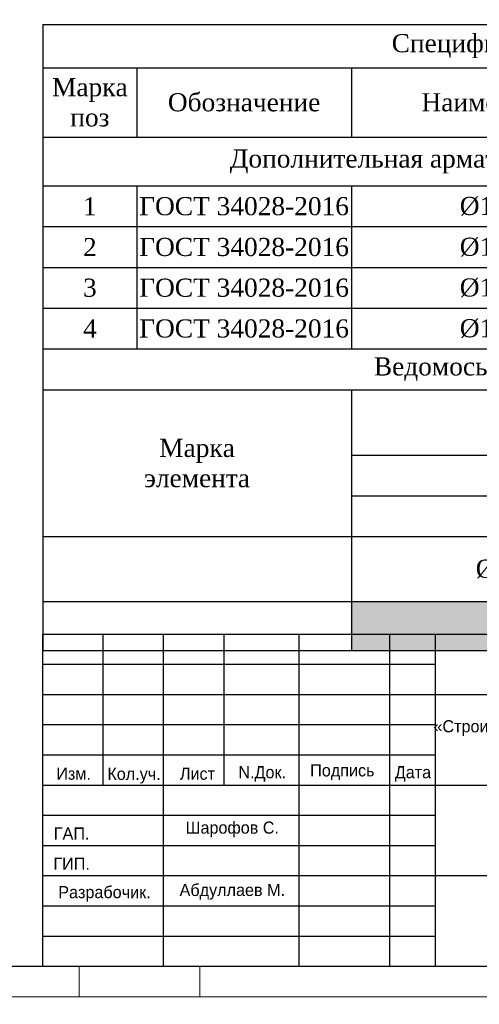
# Model space of a CAD drawing. Header units: millimetres. Extents: x -33345 to 4712671, y -3392 to 121473.
# Tile 115 of 256: x 727106 to 734712, y 44377 to 60674. Entities that reach past the tile are written whole.
import ezdxf

# ---------------------------------------------------------------- set-up
doc = ezdxf.new("R2010")
doc.units = ezdxf.units.MM
for name, color, linetype, lineweight in [('Lina', 7, 'Continuous', 20), ('КЖ Текст', 250, 'Continuous', 15), ('Текст', 7, 'Continuous', 20)]:
    doc.layers.add(name, color=color, linetype=linetype, lineweight=lineweight)
doc.styles.add('ISO', font='isocpeui.ttf')
doc.styles.get("Standard").update_dxf_attribs({"font": 'arial.ttf'})
doc.styles.add('Times New Roman', font='times.ttf')
doc.styles.add('X-U-RW-01$0$StyleROMANS', font='GOTHIC.TTF')

# ---------------------------------------------------------------- blocks, each defined once
blk = doc.blocks.new('awe4tD')
at = {"layer": 'Lina', "ltscale": 10}
for points in [[(-44239015, 22734378), (-44314815, 22734378), (-44314815, 22776378), (-44239015, 22776378)], [(-44255415, 22734378), (-44257415, 22734378), (-44257415, 22734878), (-44255415, 22734878)]]:
    blk.add_lwpolyline(points, close=True, dxfattribs=at)
at = {"layer": 'Lina', "lineweight": 30, "ltscale": 10}
blk.add_lwpolyline([(-44239515, 22734878), (-44312815, 22734878), (-44312815, 22775878), (-44239515, 22775878)], close=True, dxfattribs=at)
blk = doc.blocks.new('*T1981')
at = {"color": 0, "linetype": 'ByBlock', "lineweight": -2, "transparency": 16777216}
for p, q in [((0, 0), (18500, 0)), ((0, 0), (0, -10362)), ((18500, 0), (18500, -10362)), ((0, -714), (18500, -714)), ((1557, -714), (1557, -1863)), ((5106, -714), (5106, -1863)), ((10256, -714), (10256, -1863)), ((12937, -714), (12937, -5369)), ((14479, -714), (14479, -5369)), ((16294, -714), (16294, -5369)), ((0, -1863), (18500, -1863)), ((0, -2671), (18500, -2671)), ((1557, -2671), (1557, -5369)), ((5106, -2671), (5106, -5369)), ((10256, -2671), (10256, -5369)), ((0, -3345), (18500, -3345)), ((0, -4020), (18500, -4020)), ((0, -4695), (18500, -4695)), ((0, -5369), (18500, -5369)), ((0, -6044), (18500, -6044)), ((5106, -6044), (5106, -10362)), ((5106, -7125), (18500, -7125)), ((16294, -7125), (16294, -10362)), ((5106, -7799), (16294, -7799)), ((0, -8474), (16294, -8474)), ((10256, -8474), (10256, -10362)), ((12937, -8474), (12937, -10362)), ((14479, -8474), (14479, -10362)), ((0, -9551), (18500, -9551)), ((0, -10362), (18500, -10362))]:
    blk.add_line(p, q, dxfattribs=at)
at = {"color": 9, "true_color": 0xc7c8ca, "transparency": 16777216}
for points in [[(14479, -1863), (14479, -2671), (16294, -1863), (16294, -2671)], [(16294, -1863), (16294, -2671), (18500, -1863), (18500, -2671)], [(14479, -2671), (14479, -3345), (16294, -2671), (16294, -3345)], [(16294, -2671), (16294, -3345), (18500, -2671), (18500, -3345)], [(14479, -3345), (14479, -4020), (16294, -3345), (16294, -4020)], [(16294, -3345), (16294, -4020), (18500, -3345), (18500, -4020)], [(14479, -4020), (14479, -4695), (16294, -4020), (16294, -4695)], [(16294, -4020), (16294, -4695), (18500, -4020), (18500, -4695)], [(14479, -4695), (14479, -5369), (16294, -4695), (16294, -5369)], [(16294, -4695), (16294, -5369), (18500, -4695), (18500, -5369)], [(5106, -9551), (5106, -10362), (10256, -9551), (10256, -10362)], [(10256, -9551), (10256, -10362), (12937, -9551), (12937, -10362)], [(12937, -9551), (12937, -10362), (14479, -9551), (14479, -10362)], [(14479, -9551), (14479, -10362), (16294, -9551), (16294, -10362)], [(16294, -9551), (16294, -10362), (18500, -9551), (18500, -10362)]]:
    blk.add_solid(points, dxfattribs=at)
at = {"color": 0, "lineweight": 25, "transparency": 16777216, "char_height": 300, "attachment_point": 5, "style": 'Times New Roman'}
for s, insert, width in [('Спецификация материалов на ФП-1', (9250, -357), 18497), ('Марка поз', (779, -1288), 1554.22), ('L элемента, м', (11596, -1288), 2678.11), ('Кол-   во', (13708, -1288), 1539.62), ('Масса   ед, кг', (15387, -1288), 1811.84), ('Обозначение', (3331, -1288), 3545.39), ('Наименование', (7681, -1288), 5146.91), ('Примеч.', (17397, -1288), 2202.92), ('{\\C230;Дополнительная арматура верхней }', (6468, -2267), 12933.63), ('{\\C230;1}', (13708, -2267), 1539.62), ('{\\C230;1990.4960}', (15387, -2267), 1811.84), ('{\\C230;1990.4960}', (17397, -2267), 2202.92), ('{\\C5;1}', (779, -3008), 1554.22), ('{\\C5;ГОСТ 34028-2016}', (3331, -3008), 3545.39), ('{\\C5;%%C14АIII}', (7681, -3008), 5146.91), ('{\\C5;5500}', (11596, -3008), 2678.11), ('{\\C5;169}', (13708, -3008), 1539.62), ('{\\C5;6.6}', (15387, -3008), 1811.84), ('{\\C5;1122.8}', (17397, -3008), 2202.92), ('{\\C5;2}', (779, -3683), 1554.22), ('{\\C5;ГОСТ 34028-2016}', (3331, -3683), 3545.39), ('{\\C5;%%C14АIII}', (7681, -3683), 5146.91), ('{\\C5;7500}', (11596, -3683), 2678.11), ('{\\C5;35', (13708, -3683), 1539.62), ('{\\C5;9.1}', (15387, -3683), 1811.84), ('{\\C5;317.1}', (17397, -3683), 2202.92), ('{\\C5;3', (779, -4357), 1554.22), ('{\\C5;ГОСТ 34028-2016}', (3331, -4357), 3545.39), ('{\\C5;%%C12АIII}', (7681, -4357), 5146.91), ('{\\C5;10000}', (11596, -4357), 2678.11), ('{\\C5;32}', (13708, -4357), 1539.62), ('{\\C5;8.9}', (15387, -4357), 1811.84), ('{\\C5;284.2}', (17397, -4357), 2202.92), ('{\\C5;4', (779, -5032), 1554.22), ('{\\C5;ГОСТ 34028-2016}', (3331, -5032), 3545.39), ('{\\C5;%%C16АIII}', (7681, -5032), 5146.91), ('{\\C5;4000}', (11596, -5032), 2678.11), ('{\\C5;75', (13708, -5032), 1539.62), ('{\\C5;3.6}', (15387, -5032), 1811.84), ('{\\C5;266.4}', (17397, -5032), 2202.92), ('\\A1;Ведомось расхода стали на элемент, кг', (9250, -5707), 18497), ('\\A1;Изделия арматурные', (11803, -6584), 13391.39), ('Марка \\Pэлемента', (2553, -7259), 5102.61), ('\\A1; Арматура класса  А-III', (10700, -7462), 11185.47), ('{\\C5;ГОСТ 34028-2016}', (10700, -8136), 11185.47), ('Всего', (17397, -8338), 2202.92), ('%%C8АI', (7681, -9012), 5146.91), ('%%C12 АIII', (11596, -9012), 2678.11), ('%%C14 АIII', (13708, -9012), 1539.62), ('%%C25 АIII', (15387, -9012), 1811.84), ('1439.9', (11596, -9956), 2678.11), ('1990.5', (17397, -9956), 2202.92)]:
    blk.add_mtext(s, dxfattribs=dict(at, insert=insert, width=width))
at = {"color": 0, "lineweight": 25, "transparency": 16777216, "insert": (13708, -9956), "char_height": 300, "width": 1539.62, "attachment_point": 5}
blk.add_mtext('550.5600', dxfattribs=at)
blk = doc.blocks.new('medgor')
at = {"ltscale": 25}
for p, q in [((-44011134, 22929075), (-44011134, 22934575)), ((-44010134, 22932075), (-44010134, 22934575)), ((-44009134, 22929075), (-44009134, 22934575)), ((-44008134, 22932075), (-44008134, 22934575)), ((-44006889, 22929075), (-44006889, 22934575)), ((-44005389, 22929075), (-44005389, 22934575)), ((-44004634, 22929075), (-44004634, 22934575)), ((-44004634, 22934075), (-44011134, 22934075)), ((-43992634, 22933575), (-44011134, 22933575)), ((-44004634, 22933075), (-44011134, 22933075)), ((-44004634, 22932575), (-44011134, 22932575)), ((-43992634, 22932075), (-44011134, 22932075)), ((-44004634, 22931575), (-44011134, 22931575)), ((-44004634, 22931075), (-44011134, 22931075)), ((-43992634, 22930575), (-44011134, 22930575)), ((-44004634, 22930075), (-44011134, 22930075)), ((-44004634, 22929575), (-44011134, 22929575))]:
    blk.add_line(p, q, dxfattribs=at)
blk.add_lwpolyline([(-44011134, 22934575), (-43992634, 22934575), (-43992634, 22929075), (-44011134, 22929075)], close=True, dxfattribs=at)
at = {"layer": 'Текст', "char_height": 200, "attachment_point": 8, "style": 'X-U-RW-01$0$StyleROMANS'}
for s, insert, width in [('\\pxqc;«Строительство 5-этажного административного здания Управления Департамента по борьбе с экономическими преступлениями города Ташкента»', (-43998711, 22932559), 11910.39), ('Изм.', (-44010625, 22932165), 748.42), ('Лист', (-44008575, 22932165), 748.42), ('Подпись', (-44006177, 22932165), 748.42), ('Кол.уч.', (-44009625, 22932105), 748.42), ('N.Док.', (-44007503, 22932135), 748.42), ('Дата', (-44005008, 22932135), 748.42), ('Шарофов С.', (-44007998, 22931215), 2029.72), ('ГАП.', (-44010657, 22931178), 748.42), ('ГИП.', (-44010657, 22930678), 748.42), ('Абдуллаев М.', (-44007998, 22930183), 2180.46), ('Разрабочик.', (-44010114, 22930147), 748.42)]:
    blk.add_mtext(s, dxfattribs=dict(at, insert=insert, width=width))

msp = doc.modelspace()

# ---------------------------------------------------------------- block references
for name, p in [('awe4tD', (44985503.28, -22689876.566)), ('*T1981', (727488.406, 60593.596)), ('medgor', (44738622.514, -22884073.497))]:
    msp.add_blockref(name, p)

# ---------------------------------------------------------------- texts
at = {"attachment_point": 1, "style": 'ISO'}
for s, insert, char_height, width in [('\\pi4343.31532;{\\LА-А\\P\\pi0;Армирование приямка. M 1:20}', (351439.431, 62275.551), 500, 9875.6458), ('\\pi2734.5;{\\H1.33333x;Примечание:\\H1.25003x; \\P\\pi0;}1. Данный лист читать совместно с листом {\\C1;КР-3.\\P}2. Бетонирование допускается после установки всех выпускаемых стержней в вертикальные конструкции.', (328516.802, 47688.501), 300, 15750.75644)]:
    msp.add_mtext(s, dxfattribs=dict(at, insert=insert, char_height=char_height, width=width))
at = {"layer": 'КЖ Текст', "color": 0, "char_height": 350, "width": 36452.73295, "attachment_point": 5, "style": 'X-U-RW-01$0$StyleROMANS'}
for insert in [(615272.163, 47581.363), (691072.163, 47581.363)]:
    msp.add_mtext('\\pi-687.015,l700,t700;1.^IДанный лист читать совместно с л. \\P2.^IВязку поперечных стержней (хомутов) во всех пересечениях с рабочей арматурой проводить отожжённой стальной проволокой диаметром 0.8-1.2мм. \\P3.^IКонцы поперечных стержней (хомутов) заводить в тело бетона на длину не менее 50мм.\\P4.^IКонцы продольных стержней заанкеровать в торцевые колонны на длину 40d (d-длина арматурного стержня).\\P5.^IМарка стали для арматуры АIII и АI должно быть 25Г2С или 35ГС по ГОСТ 14098-91\\P{\\A1;\\C256;6.^IПосле распалубливания боковые и верхние поверхности фундамента, соприкасающиеся с грунтом, обклеить полиизолом выступающими снизу фундамента. }', dxfattribs=dict(at, insert=insert))

doc.saveas('drawing.dxf')
